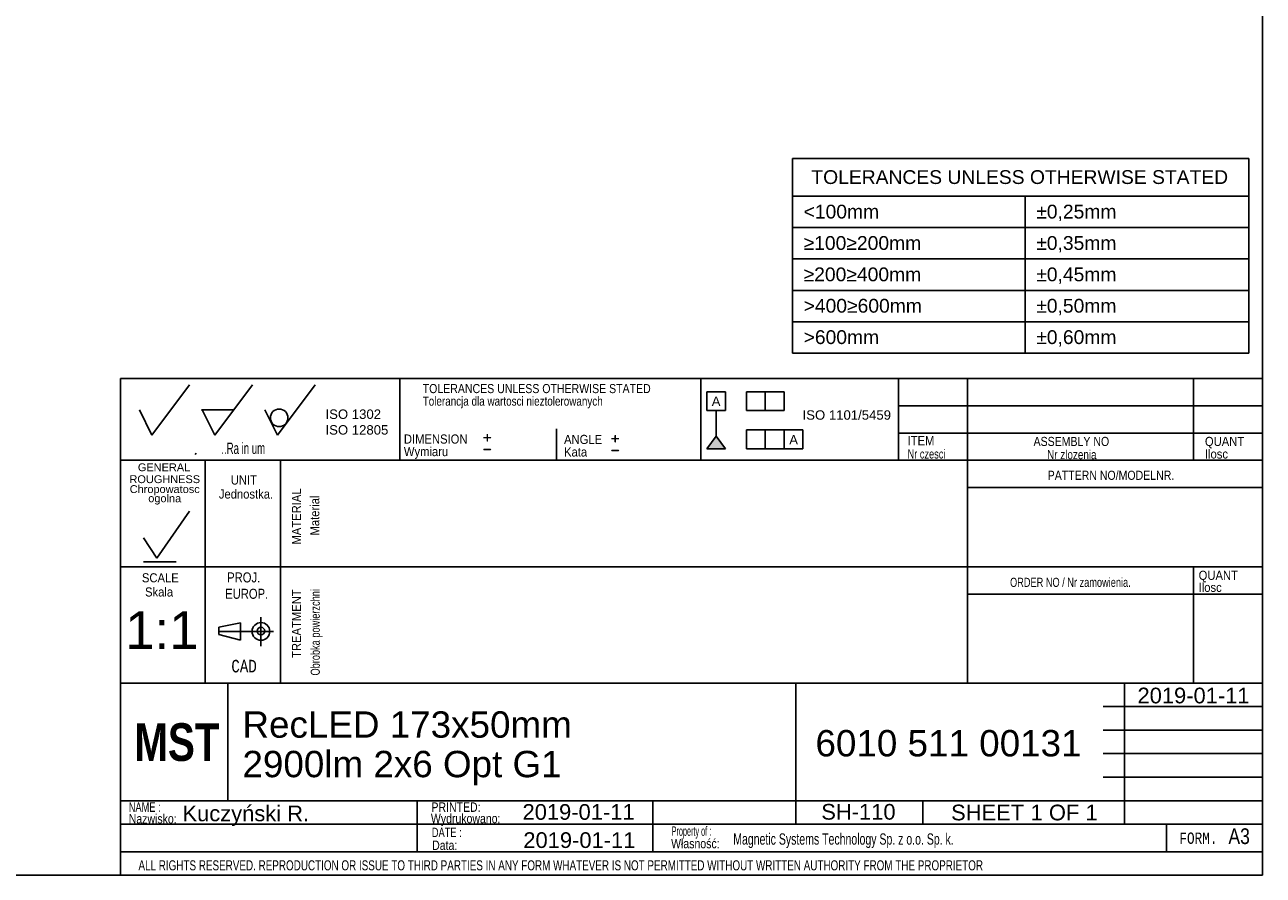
# Model space of a CAD drawing. Header units: millimetres. Extents: x 16 to 406, y 14 to 285.
# Tile 2 of 3: x 208 to 406, y 14 to 149. Entities that reach past the tile are written whole.
import ezdxf
from ezdxf.enums import TextEntityAlignment as Align
from ezdxf.lldxf.tags import DXFTag

# ---------------------------------------------------------------- set-up
doc = ezdxf.new("R2010")
doc.units = ezdxf.units.MM
doc.layers.add('10', color=7, linetype='Continuous')
doc.layers.add('Default', color=7, linetype='Continuous')
doc.styles.add('SEACAD_Arial', font='arial.ttf')
doc.styles.add('SEACAD_Lucida_Console', font='lucon.TTF', dxfattribs={"width": 0.8})
tags = doc.linetypes.add('CENTER2', pattern=[28.575, 19.05, -3.175, 3.175, -3.175]).pattern_tags.tags
tags[10:11] = [DXFTag(74, 4), DXFTag(75, 0), DXFTag(340, '0'), DXFTag(46, 0.0), DXFTag(50, 0.0), DXFTag(44, 0.0), DXFTag(45, 0.0)]
tags[8:9] = [DXFTag(74, 4), DXFTag(75, 0), DXFTag(340, '0'), DXFTag(46, 0.0), DXFTag(50, 0.0), DXFTag(44, 0.0), DXFTag(45, 0.0)]
tags[6:7] = [DXFTag(74, 4), DXFTag(75, 0), DXFTag(340, '0'), DXFTag(46, 0.0), DXFTag(50, 0.0), DXFTag(44, 0.0), DXFTag(45, 0.0)]
tags[4:5] = [DXFTag(74, 4), DXFTag(75, 0), DXFTag(340, '0'), DXFTag(46, 0.0), DXFTag(50, 0.0), DXFTag(44, 0.0), DXFTag(45, 0.0)]

# ---------------------------------------------------------------- blocks, each defined once
blk = doc.blocks.new('SE')
at = {"color": 7, "linetype": 'Continuous'}
for p, q in [((330.77, 121.76), (403.48, 121.76)), ((367.85, 121.76), (367.85, 116.76)), ((330.77, 116.76), (403.48, 116.76)), ((367.85, 116.76), (367.85, 111.76)), ((330.77, 111.76), (403.48, 111.76)), ((367.85, 111.76), (367.85, 106.76)), ((330.77, 106.76), (403.48, 106.76)), ((367.85, 106.76), (367.85, 101.76)), ((330.77, 101.76), (403.48, 101.76)), ((367.85, 101.76), (367.85, 96.76))]:
    blk.add_line(p, q, dxfattribs=at)
blk.add_lwpolyline([(330.77, 96.76), (330.77, 127.76), (403.48, 127.76), (403.48, 96.76), (330.77, 96.76)], dxfattribs=at)
at = {"color": 7, "linetype": 'Continuous', "style": 'SEACAD_Arial'}
for s, p in [('TOLERANCES UNLESS OTHERWISE STATED', (333.77, 125.91)), ('<100mm', (332.53, 120.41)), ('±0,25mm', (369.61, 120.41)), ('≥100≥200mm', (332.53, 115.41)), ('±0,35mm', (369.61, 115.41)), ('≥200≥400mm', (332.53, 110.41)), ('±0,45mm', (369.61, 110.41)), ('>400≥600mm', (332.53, 105.41)), ('±0,50mm', (369.61, 105.41)), ('>600mm', (332.53, 100.41)), ('±0,60mm', (369.61, 100.41))]:
    blk.add_text(s, height=2.2, dxfattribs=at).set_placement(p, align=Align.TOP_LEFT)
blk = doc.blocks.new('SEANNOT_GROUP5')
at = {"layer": 'Default', "color": 7, "linetype": 'Continuous', "style": 'SEACAD_Arial'}
for s, p in [('RecLED 173x50mm ', (243.09, 39.69)), ('2900lm 2x6 Opt G1', (243.09, 33.39))]:
    blk.add_text(s, height=4.2, dxfattribs=at).set_placement(p, align=Align.TOP_LEFT)
blk = doc.blocks.new('SEANNOT_GROUP6')
at = {"layer": 'Default', "color": 7, "linetype": 'Continuous', "style": 'SEACAD_Arial'}
blk.add_text('Kuczyński R.', height=2.5, dxfattribs=at).set_placement((233.53, 24.68), align=Align.TOP_LEFT)
blk = doc.blocks.new('SEANNOT_GROUP7')
at = {"layer": 'Default', "color": 7, "linetype": 'Continuous', "style": 'SEACAD_Arial'}
blk.add_text('SH-110', height=2.5, dxfattribs=at).set_placement((335.35, 24.93), align=Align.TOP_LEFT)
blk = doc.blocks.new('SEANNOT_GROUP8')
at = {"layer": 'Default', "color": 7, "linetype": 'Continuous', "style": 'SEACAD_Arial'}
blk.add_text('2019-01-11', height=2.5, dxfattribs=at).set_placement((287.86, 20.42), align=Align.TOP_LEFT)
blk = doc.blocks.new('SEANNOT_GROUP9')
at = {"layer": 'Default', "color": 7, "linetype": 'Continuous', "style": 'SEACAD_Arial'}
blk.add_text('1:1', height=6, dxfattribs=at).set_placement((224.43, 55.64), align=Align.TOP_LEFT)
blk = doc.blocks.new('SEANNOT_GROUP10')
at = {"layer": 'Default', "color": 7, "linetype": 'Continuous', "style": 'SEACAD_Arial'}
blk.add_text('2019-01-11', height=2.5, dxfattribs=at).set_placement((287.73, 24.91), align=Align.TOP_LEFT)
blk = doc.blocks.new('SEANNOT_GROUP11')
at = {"layer": 'Default', "color": 7, "linetype": 'Continuous', "style": 'SEACAD_Arial'}
for s, p in [('SHEET ', (356.04, 24.82)), ('1', (368.7, 24.82)), (' OF ', (370.66, 24.82)), ('1', (377.45, 24.82))]:
    blk.add_text(s, height=2.5, dxfattribs=at).set_placement(p, align=Align.TOP_LEFT)
blk = doc.blocks.new('SEANNOT_GROUP12')
at = {"layer": 'Default', "color": 7, "linetype": 'Continuous', "style": 'SEACAD_Arial'}
blk.add_text('2019-01-11', height=2.5, dxfattribs=at).set_placement((385.75, 43.46), align=Align.TOP_LEFT)
blk = doc.blocks.new('SEANNOT_GROUP13')
at = {"layer": 'Default', "color": 7, "linetype": 'Continuous', "style": 'SEACAD_Arial'}
blk.add_text('6010 511 00131', height=4.2, dxfattribs=at).set_placement((334.42, 36.71), align=Align.TOP_LEFT)

msp = doc.modelspace()

# ---------------------------------------------------------------- hatches: boundary and pattern name
at = {"layer": 'Default', "linetype": 'Continuous'}
msp.add_hatch(color=7, dxfattribs=at).paths.add_polyline_path([(318.589, 83.506), (317.089, 81.521), (320.089, 81.521)])

# ---------------------------------------------------------------- linework, layer by layer
at = {"layer": '10', "color": 7, "linetype": 'Continuous'}
for p, q in [((228.666, 83.702), (234.666, 91.702)), ((238.666, 83.702), (244.666, 91.702)), ((248.666, 83.702), (254.666, 91.702)), ((268.166, 92.702), (268.166, 79.702)), ((316.166, 92.702), (316.166, 79.702)), ((347.666, 92.702), (347.666, 79.702)), ((358.666, 92.702), (358.666, 44.202)), ((394.666, 92.702), (394.666, 79.702)), ((226.666, 87.702), (228.666, 83.702)), ((236.666, 87.702), (241.666, 87.702)), ((236.666, 87.702), (238.666, 83.702)), ((246.666, 87.702), (248.666, 83.702)), ((405.666, 88.369), (347.666, 88.369)), ((293.166, 84.702), (293.166, 79.702)), ((405.666, 84.036), (347.666, 84.036)), ((405.666, 79.702), (223.666, 79.702)), ((235.541, 80.629), (235.717, 80.835)), ((237.166, 79.702), (237.166, 44.202)), ((237.166, 79.702), (237.166, 45.702)), ((249.166, 79.702), (249.166, 44.202)), ((405.666, 75.369), (358.666, 75.369)), ((229.469, 64.067), (234.668, 71.572)), ((227.327, 67.349), (229.469, 64.067)), ((227.327, 63.528), (232.526, 63.528)), ((405.666, 62.702), (223.666, 62.702)), ((394.666, 62.702), (394.666, 44.202)), ((405.666, 58.369), (358.666, 58.369)), ((239.312, 53.117), (242.798, 53.809)), ((242.798, 53.809), (242.798, 51.041)), ((246.041, 54.678), (246.041, 50.07)), ((246.041, 54.678), (246.041, 50.07)), ((239.312, 51.925), (239.312, 53.117)), ((242.798, 51.041), (239.312, 51.925)), ((331.291, 44.202), (223.666, 44.202)), ((331.166, 44.202), (223.666, 44.202)), ((240.77, 25.544), (240.77, 44.294)), ((380.291, 44.202), (405.791, 44.202)), ((383.666, 21.702), (383.666, 44.202)), ((380.291, 40.452), (405.791, 40.452)), ((380.291, 36.702), (405.791, 36.702)), ((380.291, 32.952), (405.791, 32.952)), ((380.291, 29.202), (405.791, 29.202)), ((223.666, 25.452), (405.791, 25.452)), ((270.926, 25.414), (270.926, 17.289)), ((308.524, 25.452), (308.524, 17.327)), ((351.541, 25.452), (351.541, 21.702)), ((223.666, 21.702), (380.291, 21.702)), ((390.354, 21.702), (390.354, 17.327)), ((223.666, 17.327), (405.666, 17.327))]:
    msp.add_line(p, q, dxfattribs=at)
at = {"layer": '10', "color": 7, "linetype": 'CENTER2'}
msp.add_line((239.312, 52.425), (248.028, 52.425), dxfattribs=at)
at = {"layer": '10', "color": 7, "linetype": 'Continuous'}
for points in [[(405.666, 13.577), (405.666, 284.577), (15.666, 284.577), (15.666, 13.577), (405.666, 13.577)], [(405.666, 13.577), (405.666, 92.702), (223.666, 92.702), (223.666, 13.577), (405.666, 13.577)], [(331.291, 44.202), (331.291, 21.702), (405.666, 21.702), (405.666, 44.202), (331.291, 44.202)]]:
    msp.add_lwpolyline(points, dxfattribs=at)
for centre, radius in [((248.939, 86.457), 1.402), ((246.041, 52.425), 1.415), ((246.041, 52.484), 0.607)]:
    msp.add_circle(centre, radius, dxfattribs=at)
msp.add_point((236.666, 87.702), dxfattribs=at)
at = {"layer": 'Default', "color": 7, "linetype": 'Continuous'}
for p, q in [((317.089, 87.611), (317.089, 90.611)), ((317.089, 90.611), (320.089, 90.611)), ((320.089, 90.611), (320.089, 87.611)), ((323.424, 87.611), (323.424, 90.611)), ((323.424, 90.611), (329.424, 90.611)), ((326.424, 90.611), (326.424, 87.611)), ((329.424, 90.611), (329.424, 87.611)), ((320.089, 87.611), (317.089, 87.611)), ((318.589, 83.506), (318.589, 87.611)), ((329.424, 87.611), (323.424, 87.611)), ((317.089, 81.521), (318.589, 83.506)), ((318.589, 83.506), (320.089, 81.521)), ((323.424, 81.521), (323.424, 84.521)), ((323.424, 84.521), (332.424, 84.521)), ((326.424, 84.521), (326.424, 81.521)), ((329.424, 81.521), (329.424, 84.521)), ((332.424, 84.521), (332.424, 81.521)), ((320.089, 81.521), (317.089, 81.521)), ((332.424, 81.521), (323.424, 81.521))]:
    msp.add_line(p, q, dxfattribs=at)

# ---------------------------------------------------------------- block references
msp.add_blockref('SE', (0, 0))
at = {"layer": 'Default'}
for name in ['SEANNOT_GROUP9', 'SEANNOT_GROUP12', 'SEANNOT_GROUP5', 'SEANNOT_GROUP13', 'SEANNOT_GROUP6', 'SEANNOT_GROUP10', 'SEANNOT_GROUP7', 'SEANNOT_GROUP11', 'SEANNOT_GROUP8']:
    msp.add_blockref(name, (0, 0), dxfattribs=at)

# ---------------------------------------------------------------- texts
at = {"layer": '10', "attachment_point": 1}
for s, insert, char_height, width, style in [('{\\farial rounded mt|b0||i0||c0|p34;\\C7;\\H1.45000002;\\W0.83002;TOLERANCES UNLESS OTHERWISE STATED}', (271.823, 91.84), 1.45, 38.61414, 'SEACAD_Arial'), ('{\\farial rounded mt|b0||i0||c0|p34;\\C7;\\H1.45000002;\\W0.77704;Tolerancja dla wartosci nieztolerowanych}', (271.823, 89.84), 1.45, 36.02936, 'SEACAD_Arial'), ('{\\farial rounded mt|b0||i0||c0|p34;\\C7;\\H1.45000002;\\W0.883;DIMENSION}', (268.823, 83.801), 1.45, 10.15001, 'SEACAD_Arial'), ('{\\farial rounded mt|b0||i0||c0|p34;\\C7;\\H1.45000002;\\W0.883;ANGLE}', (294.351, 83.737), 1.45, 6.05218, 'SEACAD_Arial'), ('{\\farial rounded mt|b0||i0||c0|p34;\\C7;\\H1.45000002;\\W0.883;ITEM}', (349.106, 83.545), 1.45, 4.25544, 'SEACAD_Arial'), ('{\\farial rounded mt|b0||i0||c0|p34;\\C7;\\H1.45000002;\\W0.83002;ASSEMBLY NO}', (369.185, 83.418), 1.45, 12.82936, 'SEACAD_Arial'), ('{\\farial rounded mt|b0||i0||c0|p34;\\C7;\\H1.45000002;\\W0.883;QUANT}', (396.497, 83.418), 1.45, 6.24131, 'SEACAD_Arial'), ('{\\farial rounded mt|b0||i0||c0|p34;\\C7;\\H1.8;\\W0.608;..Ra in um}', (239.73, 82.502), 1.8, 8.92175, 'SEACAD_Arial'), ('{\\farial rounded mt|b0||i0||c0|p34;\\C7;\\H1.45000002;\\W0.883;Wymiaru}', (268.823, 81.801), 1.45, 8.67569, 'SEACAD_Arial'), ('{\\farial rounded mt|b0||i0||c0|p34;\\C7;\\H1.45000002;\\W0.883;Kata}', (294.351, 81.737), 1.45, 5.07501, 'SEACAD_Arial'), ('{\\farial rounded mt|b0||i0||c0|p34;\\C7;\\H1.45000002;\\W0.72406;Nr czesci }', (349.106, 81.418), 1.45, 7.78588, 'SEACAD_Arial'), ('{\\farial rounded mt|b0||i0||c0|p34;\\C7;\\H1.45000002;\\W0.77704;Nr zlozenia}', (371.349, 81.319), 1.45, 9.50428, 'SEACAD_Arial'), ('{\\farial rounded mt|b0||i0||c0|p34;\\C7;\\H1.45000002;\\W0.883;Ilosc}', (396.497, 81.418), 1.45, 6.93479, 'SEACAD_Arial'), ('{\\farial rounded mt|b0||i0||c0|p34;\\C7;\\H1.45000002;\\W0.883;UNIT}', (241.233, 77.275), 1.45, 4.16088, 'SEACAD_Arial'), ('{\\farial rounded mt|b0||i0||c0|p34;\\C7;\\H1.45000002;\\W0.83002;PATTERN NO/MODELNR.}', (371.438, 78.024), 1.45, 21.43479, 'SEACAD_Arial'), ('{\\farial rounded mt|b0||i0||c0|p34;\\C7;\\H1.45000002;\\W0.883;Jednostka.}', (239.329, 75.036), 1.45, 8.72628, 'SEACAD_Arial'), ('{\\farial rounded mt|b0||i0||c0|p34;\\C7;\\H1.45000002;\\W0.883;SCALE}', (227.067, 61.69), 1.45, 5.86305, 'SEACAD_Arial'), ('{\\farial rounded mt|b0||i0||c0|p34;\\C7;\\H1.60000002;\\W0.8;PROJ.}', (240.654, 61.826), 1.6, 5.11305, 'SEACAD_Arial'), ('{\\farial rounded mt|b0||i0||c0|p34;\\C7;\\H1.45000002;\\W0.883;QUANT}', (395.497, 62.085), 1.45, 6.24131, 'SEACAD_Arial'), ('{\\farial rounded mt|b0||i0||c0|p34;\\C7;\\H1.45000002;\\W0.883;Skala}', (227.568, 59.436), 1.45, 5.77723, 'SEACAD_Arial'), ('{\\farial rounded mt|b0||i0||c0|p34;\\C7;\\H1.60000002;\\W0.8;EUROP.}', (240.336, 59.22), 1.6, 6.64349, 'SEACAD_Arial'), ('{\\farial rounded mt|b0||i0||c0|p34;\\C7;\\H1.45000002;\\W0.72406;ORDER NO / Nr zamowienia.}', (365.438, 60.97), 1.45, 25.03089, 'SEACAD_Arial'), ('{\\farial rounded mt|b0||i0||c0|p34;\\C7;\\H1.45000002;\\W0.883;Ilosc}', (395.497, 60.165), 1.45, 6.93479, 'SEACAD_Arial'), ('{\\fLucida Console|b0||i0||c0|p34;\\C7;\\H1.99999998;\\W0.8;CAD}', (241.316, 47.895), 2, 4.53334, 'SEACAD_Lucida_Console'), ('{\\farial rounded mt|b0||i0||c0|p34;\\C7;\\H1.5;\\W0.704;NAME :}', (224.968, 25.176), 1.5, 5.5761, 'SEACAD_Arial'), ('{\\farial rounded mt|b0||i0||c0|p34;\\C7;\\H1.5;\\W0.8;PRINTED:}', (273.216, 25.176), 1.5, 8.9879, 'SEACAD_Arial'), ('{\\farial rounded mt|b0||i0||c0|p34;\\C7;\\H1.5;\\W0.8;Nazwisko:}', (224.968, 23.329), 1.5, 7.67838, 'SEACAD_Arial'), ('{\\farial rounded mt|b0||i0||c0|p34;\\C7;\\H1.5;\\W0.8;Wydrukowano:}', (273.128, 23.366), 1.5, 11.43865, 'SEACAD_Arial'), ('{\\farial rounded mt|b0||i0||c0|p34;\\C7;\\H1.5;\\W0.704;DATE :}', (273.282, 21.148), 1.5, 5.2174, 'SEACAD_Arial'), ('{\\farial rounded mt|b0||i0||c0|p34;\\C7;\\H1.5;\\W0.46208;Property of :}', (311.497, 21.358), 1.5, 8.86958, 'SEACAD_Arial'), ('{\\farial rounded mt|b0||i0||c0|p34;\\C7;\\H1.8;\\W0.667;Magnetic Systems Technology Sp. z o.o. Sp. k.}', (321.317, 20.244), 1.8, 58.30436, 'SEACAD_Arial'), ('{\\fLucida Console|b0||i0||c0|p34;\\C7;\\H1.8;\\W0.8;FORM.}', (392.416, 20.377), 1.8, 6.80001, 'SEACAD_Lucida_Console'), ('{\\farial rounded mt|b0||i0||c0|p34;\\C7;\\H2.50000002;\\W0.8;A3}', (400.244, 21.047), 2.5, 3.31523, 'SEACAD_Arial'), ('{\\farial rounded mt|b0||i0||c0|p34;\\C7;\\H1.5;\\W0.8;Data:}', (273.325, 19.098), 1.5, 6.19566, 'SEACAD_Arial'), ('{\\farial rounded mt|b0||i0||c0|p34;\\C7;\\H1.5;\\W0.8;Własność:}', (311.414, 19.374), 1.5, 10.89131, 'SEACAD_Arial'), ('{\\farial rounded mt|b0||i0||c0|p34;\\C7;\\H1.60000002;\\W0.704;ALL RIGHTS RESERVED. REPRODUCTION OR ISSUE TO THIRD PARTIES IN ANY FORM WHATEVER IS NOT PERMITTED WITHOUT WRITTEN AUTHORITY FROM THE PROPRIETOR}', (226.514, 15.955), 1.6, 148.00001, 'SEACAD_Arial')]:
    msp.add_mtext(s, dxfattribs=dict(at, insert=insert, char_height=char_height, width=width, style=style))
at = {"layer": '10', "char_height": 1.25, "attachment_point": 1}
for s, insert, width in [('{\\fArial|b0||i0||c0|p34;\\C7;\\H1.2499998;\\W1.;GENERAL}', (226.419, 79.196), 8.3424), ('{\\fArial|b0||i0||c0|p34;\\C7;\\H1.2499998;\\W1.;ROUGHNESS}', (225.084, 77.302), 11.22283)]:
    msp.add_mtext(s, dxfattribs=dict(at, insert=insert, width=width))
at = {"layer": '10', "insert": (230.703, 74.174), "char_height": 1.25, "width": 11.65265, "attachment_point": 5, "line_spacing_factor": 0.7}
msp.add_mtext('{\\fArial|b0||i0||c0|p34;\\C7;\\H1.24999998;\\W1.;Chropowatosc\\P}{\\fArial|b0||i0||c0|p34;\\C7;\\H1.24999998;\\W1.;ogolna}', dxfattribs=at)
at = {"layer": '10', "char_height": 1.45, "attachment_point": 1, "rotation": 89.99999, "style": 'SEACAD_Arial'}
for s, insert, width in [('{\\farial rounded mt|b0||i0||c0|p34;\\C7;\\H1.45000002;\\W0.883;MATERIAL}', (250.968, 66.261), 8.92066), ('{\\farial rounded mt|b0||i0||c0|p34;\\C7;\\H1.45000002;\\W0.883;Material}', (253.888, 67.703), 7.15315), ('{\\farial rounded mt|b0||i0||c0|p34;\\C7;\\H1.45000002;\\W0.72406;Obrobka powierzchni}', (253.968, 45.395), 17.04755), ('{\\farial rounded mt|b0||i0||c0|p34;\\C7;\\H1.45000002;\\W0.883;TREATMENT}', (250.968, 48.199), 10.87501)]:
    msp.add_mtext(s, dxfattribs=dict(at, insert=insert, width=width))
at = {"layer": 'Default'}
for s, insert, char_height, width, attachment_point in [('{\\fArial CE|b0||i0||c0|p34;\\C7;\\H1.5;\\W1.;A}', (318.583, 89.835), 1.5, 1.40218, 2), ('{\\fArial|b0||i0||c0|p34;\\C7;\\H1.5;\\W1.;ISO 1302 \\P}{\\fArial|b0||i0||c0|p34;\\C7;\\H1.5;\\W1.;ISO 12805}', (256.327, 87.785), 1.5, 10.48633, 1), ('{\\fArial|b0||i0||c0|p34;\\C7;\\H1.5;\\W1.;ISO 1101/5459}', (339.414, 87.653), 1.5, 14.66134, 2), ('{\\fSolid Edge ISO|b0||i0||c0|p34;\\C7;\\H2.5;\\W1.;+\\P}', (281.293, 84.797), 2.5, 1.88245, 1), ('{\\fSolid Edge ISO|b0||i0||c0|p34;\\C7;\\H2.5;\\W1.;+\\P}', (301.686, 84.64), 2.5, 1.88245, 1), ('{\\fArial CE|b0||i0||c0|p34;\\C7;\\H1.5;\\W1.;A}', (330.939, 83.709), 1.5, 1.40218, 2), ('{\\fSolid Edge ISO|b0||i0||c0|p34;\\C7;\\H2.5;\\W1.;-\\P}', (281.293, 82.914), 2.5, 1.88245, 1), ('{\\fSolid Edge ISO|b0||i0||c0|p34;\\C7;\\H2.5;\\W1.;-\\P}', (301.686, 82.758), 2.5, 1.88245, 1), ('{\\fImpact|b0||i0||c0|p34;\\C7;\\H6.;\\W1.;MST}', (225.853, 37.789), 6, 14.45318, 1)]:
    msp.add_mtext(s, dxfattribs=dict(at, insert=insert, char_height=char_height, width=width, attachment_point=attachment_point))

doc.saveas('drawing.dxf')
